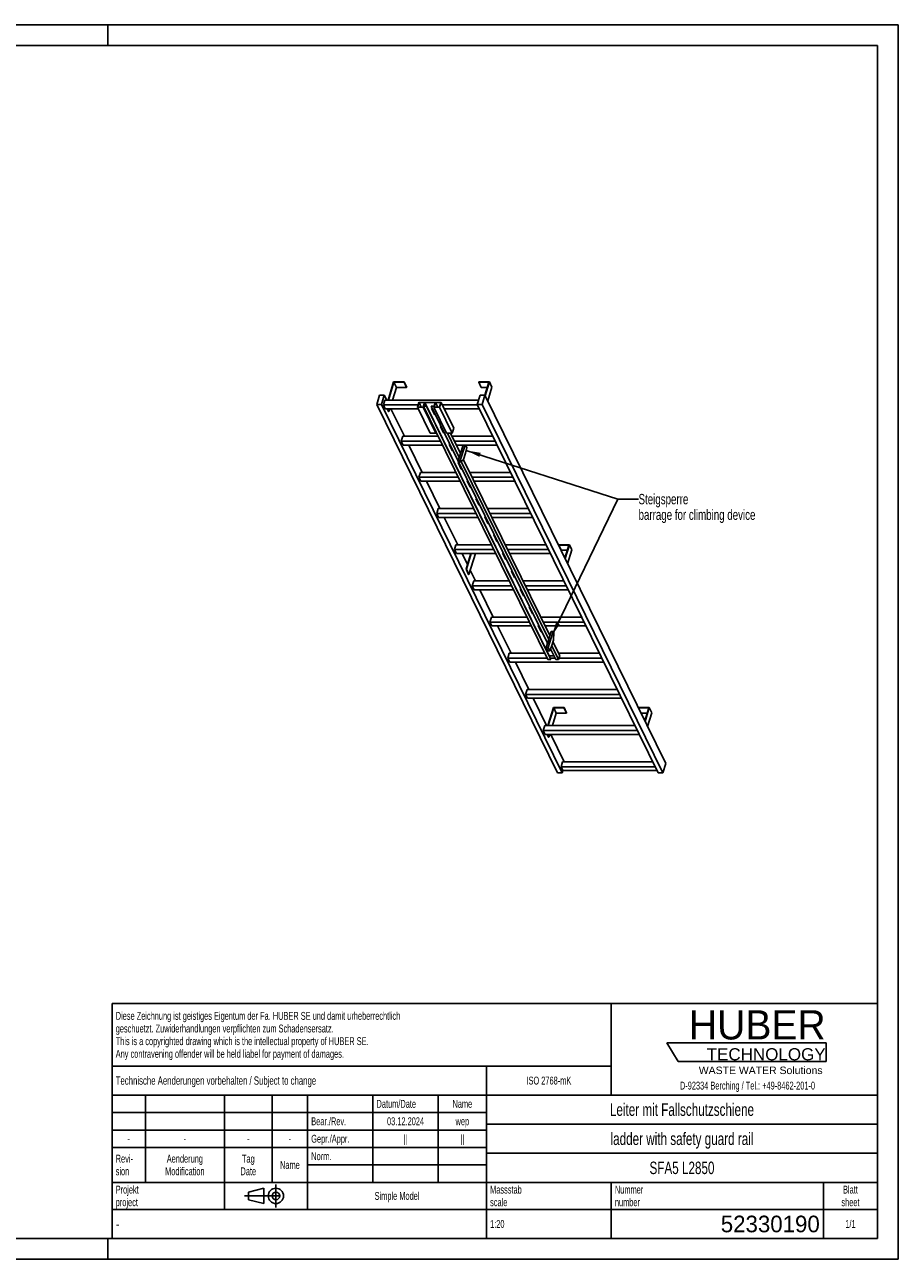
# Model space of a CAD drawing. Header units: millimetres. Extents: x 0 to 8400, y 0 to 5940.
# Tile 2 of 2: x 4200 to 8400, y 0 to 5940. Entities that reach past the tile are written whole.
import ezdxf

# ---------------------------------------------------------------- set-up
doc = ezdxf.new("R2010")
doc.units = ezdxf.units.MM
doc.header["$LTSCALE"] = 462
doc.linetypes.add('CENTER', pattern=[0.6, 0.375, -0.075, 0.075, -0.075])
doc.layers.get('0').update_dxf_attribs({"linetype": 'CONTINUOUS'})
doc.layers.add('053_NOTES', color=7, linetype='CONTINUOUS')
doc.layers.add('HUBER_Logo_BL1', color=7, linetype='CONTINUOUS')
doc.styles.get("Standard").update_dxf_attribs({"font": 'txt', "width": 0.7})
doc.styles.add('TEXTSTYLE_2', font='txt')
doc.styles.add('TEXTSTYLE_3', font='arial.ttf')
doc.styles.add('TEXTSTYLE_4', font='txt', dxfattribs={"width": 0.8})
doc.styles.add('TEXTSTYLE_5', font='txt')
doc.dimstyles.get("Standard").update_dxf_attribs({"dimtxt": 50, "dimasz": 70, "dimexe": 2, "dimexo": 1, "dimtad": 1, "dimtxsty": 'Standard', "dimblk": '_FILLED', "dimblk1": '_FILLED', "dimblk2": '_FILLED', "dimcen": 0.09, "dimazin": 2, "dimtol": 1, "dimtp": 0.01, "dimtm": 0.01, "dimtfac": 1, "dimtofl": 0, "dimtmove": 0, "dimatfit": 3, "dimldrblk": '_FILLED', "dimfxl": 1, "dimtolj": 1, "dimarcsym": 0})

# ---------------------------------------------------------------- blocks, each defined once
blk = doc.blocks.new('HUBER_LOGO_BL1', base_point=(7675, 1007.5))
at = {"layer": 'HUBER_Logo_BL1', "color": 5, "linetype": 'Continuous'}
for p, q in [((8052.9, 1042), (7287.9, 1042)), ((7287.9, 1042), (7341.9, 952)), ((8052.9, 1042), (8052.9, 952)), ((7341.9, 952), (8052.9, 952))]:
    blk.add_line(p, q, dxfattribs=at)
at = {"layer": 'HUBER_Logo_BL1', "color": 2, "linetype": 'Continuous', "attachment_point": 3, "line_spacing_factor": 0.78}
for s, insert, char_height, width, style in [('HUBER\\P\\fArial;\\H58.5;TECHNOLOGY ', (8050.7, 1198.2), 140.4, 775.343, 'TEXTSTYLE_2'), ('WASTE WATER Solutions', (8036, 927.2), 36, 594.067, 'TEXTSTYLE_3')]:
    blk.add_mtext(s, dxfattribs=dict(at, insert=insert, char_height=char_height, width=width, style=style))
at = {"layer": 'HUBER_Logo_BL1', "color": 2, "linetype": 'Continuous', "insert": (7675, 854.8), "char_height": 38, "width": 1621.786, "attachment_point": 2, "line_spacing_factor": 0.96}
blk.add_mtext('D-92334 Berching / Tel.: +49-8462-201-0', dxfattribs=at)
blk = doc.blocks.new('PROJEKTIONSMETHODE_1_BL2', base_point=(5360, 305))
at = {"color": 2, "linetype": 'CENTER'}
for p, q in [((5407.7, 360), (5407.7, 250)), ((5257.3, 305), (5462.7, 305))]:
    blk.add_line(p, q, dxfattribs=at)
at = {"color": 2, "linetype": 'Continuous'}
for p, q in [((5275.7, 323.3), (5349, 341.7)), ((5275.7, 286.7), (5275.7, 323.3)), ((5349, 268.3), (5349, 341.7)), ((5275.7, 286.7), (5349, 268.3))]:
    blk.add_line(p, q, dxfattribs=at)
for radius in [36.7, 18.3]:
    blk.add_circle((5407.7, 305), radius, dxfattribs=at)
blk = doc.blocks.new('*T12')
at = {"color": 3, "linetype": 'Continuous'}
for p, q in [((0, 0), (3680, 0)), ((0, 0), (0, -1130)), ((2400, 0), (2400, -440)), ((3680, 0), (3680, -1130)), ((0, -300), (2400, -300)), ((1800, -300), (1800, -1130)), ((0, -440), (3680, -440)), ((160, -440), (160, -860)), ((540, -440), (540, -990)), ((770, -440), (770, -860)), ((940, -440), (940, -990)), ((1254, -440), (1254, -860)), ((1568, -440), (1568, -860)), ((0, -524), (1800, -524)), ((1800, -580), (3680, -580)), ((0, -608), (1800, -608)), ((0, -692), (1800, -692)), ((1800, -720), (3680, -720)), ((940, -776), (1800, -776)), ((0, -860), (3680, -860)), ((2400, -860), (2400, -1130)), ((3420, -860), (3420, -1130)), ((0, -990), (3680, -990)), ((0, -1130), (3680, -1130))]:
    blk.add_line(p, q, dxfattribs=at)
at = {"color": 2, "linetype": 'Continuous', "line_spacing_factor": 0.96}
for s, insert, char_height, width, attachment_point in [('Diese Zeichnung ist geistiges Eigentum der Fa. HUBER SE und damit urheberrechtlich \\Pgeschuetzt. Zuwiderhandlungen verpflichten zum Schadensersatz.\\PThis is a copyrighted drawing which is the intellectual property of HUBER SE.\\PAny contravening offender will be held liabel for payment of damages.', (17.5, -39.8), 38, 4429.714, 1), ('Technische Aenderungen vorbehalten / Subject to change', (17.5, -350), 40, 3049.524, 1), ('ISO 2768-mK', (2100, -351), 38, 665.905, 2), ('Datum/Date', (1271.5, -463), 38, 584.476, 1), ('Name', (1684, -463), 38, 253.333, 2), ('Leiter mit Fallschutzschiene', (2740, -480), 60, 2260, 2), ('Bear./Rev.', (957.5, -547), 38, 544.667, 1), ('03.12.2024', (1411, -547), 38, 557.333, 2), ('wep', (1684, -547), 38, 199.048, 2), ('-', (80, -631), 38, 68.762, 2), ('-', (350, -631), 38, 68.762, 2), ('-', (655, -631), 38, 68.762, 2), ('-', (855, -631), 38, 68.762, 2), ('Gepr./Appr.', (957.5, -631), 38, 598.952, 1), ('||', (1411, -631), 38, 101.333, 2), ('||', (1684, -631), 38, 101.333, 2), ('ladder with safety guard rail', (2740, -620), 60, 2391.429, 2), ('Revi-\\Psion', (17.5, -726.6), 38, 276.857, 1), ('Aenderung\\PModification', (350, -726.6), 38, 606.19, 2), ('Tag\\PDate', (655, -726.6), 38, 235.238, 2), ('Name', (855, -757), 38, 253.333, 2), ('Norm. ', (957.5, -715), 38, 351.048, 1), ('SFA5 L2850', (2740, -760), 60, 931.429, 2), ('Projekt\\Pproject', (17.5, -875.6), 38, 367.333, 1), ('Massstab\\Pscale', (1817.5, -875.6), 38, 448.762, 1), ('Nummer\\Pnumber', (2417.5, -875.6), 38, 372.762, 1), ('Blatt\\Psheet', (3550, -875.6), 38, 275.048, 2), ('Simple Model', (1370, -906), 38, 656.857, 2), ('1:20', (1817.5, -1041), 38, 204.476, 1), ('1/1', (3550, -1041), 38, 159.238, 2)]:
    blk.add_mtext(s, dxfattribs=dict(at, insert=insert, char_height=char_height, width=width, attachment_point=attachment_point))
for s, insert, char_height, width, attachment_point, style in [('-', (17.5, -1035), 50, 36.667, 1, 'TEXTSTYLE_4'), ('52330190', (3402.5, -1020), 80, 1093.333, 3, 'TEXTSTYLE_5')]:
    blk.add_mtext(s, dxfattribs=dict(at, insert=insert, char_height=char_height, width=width, attachment_point=attachment_point, style=style))
blk = doc.blocks.new('_FILLED')
at = {"color": 0, "linetype": 'ByBlock'}
blk.add_solid([(0, 0), (-1, 0.143), (-1, -0.143)], dxfattribs=at)

msp = doc.modelspace()

# ---------------------------------------------------------------- linework, layer by layer
at = {"color": 7, "linetype": 'Continuous'}
for p, q in [((0, 5940), (8400, 5940)), ((8400, 0), (8400, 5940)), ((5973.638, 4221.059), (5946.722, 4133.958)), ((5948.564, 4133.958), (5974.996, 4219.493)), ((6024.297, 4221.059), (5973.638, 4221.059)), ((5974.996, 4219.493), (5987.198, 4194.628)), ((5974.996, 4219.493), (6023.813, 4219.493)), ((6023.813, 4219.493), (6024.297, 4221.059)), ((6023.813, 4219.493), (6036.014, 4194.628)), ((6024.297, 4221.059), (6036.498, 4196.195)), ((6383.51, 4221.059), (6383.026, 4219.493)), ((6383.026, 4219.493), (6395.228, 4194.628)), ((6383.026, 4219.493), (6431.843, 4219.493)), ((6434.169, 4221.059), (6383.51, 4221.059)), ((6431.843, 4219.493), (6412.521, 4156.969)), ((6413.655, 4154.677), (6434.169, 4221.059)), ((6434.169, 4221.059), (6446.37, 4196.195)), ((5987.198, 4194.628), (5968.45, 4133.958)), ((5987.198, 4194.628), (6036.014, 4194.628)), ((6036.014, 4194.628), (6036.498, 4196.195)), ((6395.228, 4194.628), (6424.159, 4194.628)), ((6425.857, 4129.813), (6446.37, 4196.195)), ((5905.949, 4156.966), (5892.151, 4112.316)), ((6761.52, 2340.728), (5892.151, 4112.316)), ((5892.151, 4112.316), (5915.177, 4112.316)), ((5928.975, 4156.966), (5905.949, 4156.966)), ((5915.177, 4112.316), (5928.975, 4156.966)), ((6784.547, 2340.728), (5915.177, 4112.316)), ((5931.808, 4133.958), (5924.546, 4110.459)), ((5933.697, 4091.81), (5924.546, 4110.459)), ((6091.447, 4110.459), (5924.546, 4110.459)), ((5940.265, 4133.958), (5928.975, 4156.966)), ((6382.396, 4133.958), (5931.808, 4133.958)), ((6095.265, 4122.813), (6088.003, 4099.313)), ((6088.003, 4099.313), (6149.011, 3974.991)), ((6115.635, 4099.313), (6088.003, 4099.313)), ((6095.944, 4122.029), (6089.166, 4100.096)), ((6089.166, 4100.096), (6114.956, 4100.096)), ((6095.265, 4122.813), (6202.108, 4122.813)), ((6095.944, 4122.029), (6106.707, 4100.096)), ((6121.733, 4122.029), (6095.944, 4122.029)), ((6114.956, 4100.096), (6121.733, 4122.029)), ((6117.111, 4104.091), (6115.635, 4099.313)), ((6176.643, 3974.991), (6115.635, 4099.313)), ((6117.111, 4104.091), (6178.12, 3979.769)), ((6130.927, 4104.091), (6117.111, 4104.091)), ((6123.6, 4122.108), (6118.274, 4104.874)), ((6118.274, 4104.874), (6131.169, 4104.874)), ((6123.6, 4122.108), (6721.482, 2903.752)), ((6173.337, 4122.108), (6123.6, 4122.108)), ((6131.169, 4104.874), (6130.927, 4104.091)), ((6728.809, 2885.735), (6130.927, 4104.091)), ((6131.169, 4104.874), (6729.051, 2886.519)), ((6154.875, 4104.091), (6155.117, 4104.874)), ((6713.953, 2964.81), (6154.875, 4104.091)), ((6168.691, 4104.091), (6154.875, 4104.091)), ((6155.117, 4104.874), (6168.012, 4104.874)), ((6168.691, 4104.091), (6167.214, 4099.313)), ((6167.214, 4099.313), (6228.222, 3974.991)), ((6194.846, 4099.313), (6167.214, 4099.313)), ((6168.012, 4104.874), (6173.337, 4122.108)), ((6175.155, 4122.029), (6168.377, 4100.096)), ((6168.377, 4100.096), (6194.167, 4100.096)), ((6175.155, 4122.029), (6185.918, 4100.096)), ((6200.945, 4122.029), (6175.155, 4122.029)), ((6194.167, 4100.096), (6200.945, 4122.029)), ((6202.108, 4122.813), (6194.846, 4099.313)), ((6255.854, 3974.991), (6194.846, 4099.313)), ((6263.116, 3998.491), (6202.108, 4122.813)), ((6376.619, 4110.459), (6208.17, 4110.459)), ((6389.506, 4156.966), (6375.708, 4112.316)), ((7245.077, 2340.728), (6375.708, 4112.316)), ((6375.708, 4112.316), (6398.734, 4112.316)), ((6412.532, 4156.966), (6389.506, 4156.966)), ((6398.734, 4112.316), (6412.532, 4156.966)), ((7268.104, 2340.728), (6398.734, 4112.316)), ((7281.901, 2385.377), (6412.532, 4156.966)), ((5933.697, 4091.81), (6091.684, 4091.81)), ((5949.53, 4078.696), (5943.094, 4091.81)), ((5944.936, 4091.81), (5951.372, 4078.696)), ((5949.53, 4078.696), (5951.372, 4078.696)), ((5955.425, 4091.81), (5951.372, 4078.696)), ((6025.677, 3959.908), (5960.949, 4091.81)), ((6159.76, 4094.135), (6155.748, 4094.135)), ((6155.748, 4094.135), (6171, 4063.055)), ((6156.312, 4094.135), (6171.218, 4063.76)), ((6157.453, 4091.81), (6160.901, 4091.81)), ((6171, 4063.055), (6171.218, 4063.76)), ((6171, 4063.055), (6175.012, 4063.055)), ((6171.218, 4063.76), (6174.667, 4063.76)), ((6217.321, 4091.81), (6385.771, 4091.81)), ((6202.466, 4007.11), (6198.454, 4007.11)), ((6198.454, 4007.11), (6213.706, 3976.029)), ((6199.018, 4007.11), (6213.924, 3976.734)), ((6263.116, 3998.491), (6255.854, 3974.991)), ((6017.22, 3959.908), (6009.958, 3936.408)), ((6019.109, 3917.76), (6009.958, 3936.408)), ((6199.398, 3936.408), (6009.958, 3936.408)), ((6187.866, 3959.908), (6017.22, 3959.908)), ((6149.011, 3974.991), (6176.643, 3974.991)), ((6178.12, 3979.769), (6176.643, 3974.991)), ((6178.12, 3979.769), (6714.993, 2885.735)), ((6213.706, 3976.029), (6213.924, 3976.734)), ((6213.706, 3976.029), (6217.718, 3976.029)), ((6213.924, 3976.734), (6217.372, 3976.734)), ((6228.222, 3974.991), (6255.854, 3974.991)), ((6289.335, 3858.244), (6232.044, 3974.991)), ((6295.12, 3876.966), (6247.016, 3974.991)), ((6450.499, 3959.908), (6254.418, 3959.908)), ((6462.031, 3936.408), (6265.95, 3936.408)), ((6019.109, 3917.76), (6208.549, 3917.76)), ((6111.089, 3785.857), (6046.36, 3917.76)), ((6245.172, 3920.084), (6241.16, 3920.084)), ((6241.16, 3920.084), (6256.412, 3889.004)), ((6241.723, 3920.084), (6256.63, 3889.709)), ((6242.864, 3917.76), (6246.313, 3917.76)), ((6256.412, 3889.004), (6256.63, 3889.709)), ((6256.412, 3889.004), (6260.424, 3889.004)), ((6256.63, 3889.709), (6260.078, 3889.709)), ((6275.101, 3917.76), (6471.182, 3917.76)), ((6295.12, 3876.966), (6289.335, 3858.244)), ((6316.937, 3917.76), (6293.68, 3842.499)), ((6307.726, 3917.76), (6295.12, 3876.966)), ((6310.093, 3847.351), (6319.776, 3878.684)), ((6325.512, 3905.292), (6319.394, 3917.76)), ((6319.776, 3878.684), (6325.512, 3905.292)), ((6287.878, 3833.059), (6283.865, 3833.059)), ((6283.865, 3833.059), (6299.118, 3801.978)), ((6284.429, 3833.059), (6299.335, 3802.683)), ((6289.335, 3858.244), (6284.469, 3842.499)), ((6284.469, 3842.499), (6287.52, 3836.283)), ((6284.469, 3842.499), (6293.68, 3842.499)), ((6287.52, 3836.283), (6296.73, 3836.283)), ((6293.68, 3842.499), (6296.73, 3836.283)), ((6296.73, 3836.283), (6310.093, 3847.351)), ((6299.118, 3801.978), (6299.335, 3802.683)), ((6299.118, 3801.978), (6303.13, 3801.978)), ((6719.291, 2982.085), (6299.134, 3838.275)), ((6299.335, 3802.683), (6302.784, 3802.683)), ((6725.077, 3000.807), (6309.78, 3847.092)), ((6102.632, 3785.857), (6095.37, 3762.357)), ((6104.521, 3743.709), (6095.37, 3762.357)), ((6284.81, 3762.357), (6095.37, 3762.357)), ((6273.278, 3785.857), (6102.632, 3785.857)), ((6104.521, 3743.709), (6293.961, 3743.709)), ((6196.501, 3611.806), (6131.772, 3743.709)), ((6330.584, 3746.033), (6326.571, 3746.033)), ((6326.571, 3746.033), (6341.823, 3714.953)), ((6327.135, 3746.033), (6342.041, 3715.658)), ((6328.276, 3743.709), (6331.725, 3743.709)), ((6535.911, 3785.857), (6339.83, 3785.857)), ((6547.443, 3762.357), (6351.362, 3762.357)), ((6360.513, 3743.709), (6556.594, 3743.709)), ((6341.823, 3714.953), (6342.041, 3715.658)), ((6341.823, 3714.953), (6345.836, 3714.953)), ((6342.041, 3715.658), (6345.49, 3715.658)), ((6373.29, 3659.008), (6369.277, 3659.008)), ((6369.277, 3659.008), (6384.529, 3627.928)), ((6369.841, 3659.008), (6384.747, 3628.633)), ((6384.529, 3627.928), (6384.747, 3628.633)), ((6384.529, 3627.928), (6388.542, 3627.928)), ((6384.747, 3628.633), (6388.196, 3628.633)), ((6188.043, 3611.806), (6180.781, 3588.306)), ((6189.933, 3569.658), (6180.781, 3588.306)), ((6370.222, 3588.306), (6180.781, 3588.306)), ((6358.69, 3611.806), (6188.043, 3611.806)), ((6189.933, 3569.658), (6379.373, 3569.658)), ((6281.912, 3437.755), (6217.184, 3569.658)), ((6415.996, 3571.983), (6411.983, 3571.983)), ((6411.983, 3571.983), (6427.235, 3540.902)), ((6412.547, 3571.983), (6427.453, 3541.607)), ((6413.688, 3569.658), (6417.136, 3569.658)), ((6621.322, 3611.806), (6425.242, 3611.806)), ((6632.854, 3588.306), (6436.774, 3588.306)), ((6445.925, 3569.658), (6642.006, 3569.658)), ((6427.235, 3540.902), (6427.453, 3541.607)), ((6427.235, 3540.902), (6431.248, 3540.902)), ((6427.453, 3541.607), (6430.902, 3541.607)), ((6458.701, 3484.957), (6454.689, 3484.957)), ((6454.689, 3484.957), (6469.941, 3453.877)), ((6455.253, 3484.957), (6470.159, 3454.582)), ((6469.941, 3453.877), (6470.159, 3454.582)), ((6469.941, 3453.877), (6473.953, 3453.877)), ((6470.159, 3454.582), (6473.608, 3454.582)), ((6273.455, 3437.755), (6266.193, 3414.255)), ((6275.344, 3395.607), (6266.193, 3414.255)), ((6455.633, 3414.255), (6266.193, 3414.255)), ((6444.101, 3437.755), (6273.455, 3437.755)), ((6275.344, 3395.607), (6464.785, 3395.607)), ((6328.58, 3342.657), (6302.596, 3395.607)), ((6323.523, 3320.332), (6346.785, 3395.607)), ((6344.943, 3395.607), (6328.58, 3342.657)), ((6335.725, 3295.467), (6366.67, 3395.607)), ((6357.991, 3437.831), (6357.968, 3437.755)), ((6408.649, 3437.831), (6357.991, 3437.831)), ((6408.626, 3437.755), (6408.649, 3437.831)), ((6408.686, 3437.755), (6408.649, 3437.831)), ((6501.407, 3397.932), (6497.395, 3397.932)), ((6497.395, 3397.932), (6512.647, 3366.851)), ((6497.959, 3397.932), (6512.865, 3367.556)), ((6499.099, 3395.607), (6502.548, 3395.607)), ((6706.734, 3437.755), (6510.653, 3437.755)), ((6718.266, 3414.255), (6522.185, 3414.255)), ((6531.337, 3395.607), (6727.417, 3395.607)), ((6767.863, 3437.831), (6767.379, 3436.264)), ((6779.581, 3411.4), (6767.379, 3436.264)), ((6767.379, 3436.264), (6816.195, 3436.264)), ((6818.522, 3437.831), (6767.863, 3437.831)), ((6779.581, 3411.4), (6808.512, 3411.4)), ((6816.195, 3436.264), (6796.878, 3373.752)), ((6798.008, 3371.449), (6818.522, 3437.831)), ((6810.21, 3346.584), (6830.723, 3412.966)), ((6830.723, 3412.966), (6818.522, 3437.831)), ((6328.58, 3342.657), (6321.681, 3320.332)), ((6512.647, 3366.851), (6512.865, 3367.556)), ((6512.647, 3366.851), (6516.659, 3366.851)), ((6512.865, 3367.556), (6516.313, 3367.556)), ((6333.883, 3295.467), (6321.681, 3320.332)), ((6321.681, 3320.332), (6323.523, 3320.332)), ((6335.725, 3295.467), (6323.523, 3320.332)), ((6333.883, 3295.467), (6335.725, 3295.467)), ((6367.324, 3263.705), (6341.912, 3315.489)), ((6544.113, 3310.907), (6540.101, 3310.907)), ((6540.101, 3310.907), (6555.353, 3279.826)), ((6540.664, 3310.907), (6555.571, 3280.531)), ((6555.353, 3279.826), (6555.571, 3280.531)), ((6555.353, 3279.826), (6559.365, 3279.826)), ((6555.571, 3280.531), (6559.019, 3280.531)), ((6358.867, 3263.705), (6351.605, 3240.205)), ((6360.756, 3221.556), (6351.605, 3240.205)), ((6541.045, 3240.205), (6351.605, 3240.205)), ((6529.513, 3263.705), (6358.867, 3263.705)), ((6360.756, 3221.556), (6550.196, 3221.556)), ((6452.736, 3089.654), (6388.007, 3221.556)), ((6586.819, 3223.881), (6582.807, 3223.881)), ((6582.807, 3223.881), (6598.059, 3192.801)), ((6583.37, 3223.881), (6598.276, 3193.506)), ((6584.511, 3221.556), (6587.96, 3221.556)), ((6792.146, 3263.705), (6596.065, 3263.705)), ((6803.678, 3240.205), (6607.597, 3240.205)), ((6616.748, 3221.556), (6812.829, 3221.556)), ((6598.059, 3192.801), (6598.276, 3193.506)), ((6598.059, 3192.801), (6602.071, 3192.801)), ((6598.276, 3193.506), (6601.725, 3193.506)), ((6444.278, 3089.654), (6437.016, 3066.154)), ((6614.925, 3089.654), (6444.278, 3089.654)), ((6629.525, 3136.856), (6625.512, 3136.856)), ((6625.512, 3136.856), (6640.764, 3105.775)), ((6626.076, 3136.856), (6640.982, 3106.48)), ((6640.764, 3105.775), (6640.982, 3106.48)), ((6640.764, 3105.775), (6644.777, 3105.775)), ((6640.982, 3106.48), (6644.431, 3106.48)), ((6877.558, 3089.654), (6681.477, 3089.654)), ((6446.168, 3047.506), (6437.016, 3066.154)), ((6626.457, 3066.154), (6437.016, 3066.154)), ((6446.168, 3047.506), (6635.608, 3047.506)), ((6538.147, 2915.603), (6473.419, 3047.506)), ((6672.231, 3049.83), (6668.218, 3049.83)), ((6668.218, 3049.83), (6683.47, 3018.75)), ((6668.782, 3049.83), (6683.688, 3019.455)), ((6669.923, 3047.506), (6673.372, 3047.506)), ((6889.09, 3066.154), (6693.009, 3066.154)), ((6702.16, 3047.506), (6898.241, 3047.506)), ((6683.47, 3018.75), (6683.688, 3019.455)), ((6683.47, 3018.75), (6687.483, 3018.75)), ((6683.688, 3019.455), (6687.137, 3019.455)), ((6719.291, 2982.085), (6707.188, 2942.919)), ((6740.605, 3021.251), (6716.398, 2942.919)), ((6725.077, 3000.807), (6719.291, 2982.085)), ((6731.395, 3021.251), (6725.077, 3000.807)), ((6731.395, 3021.251), (6740.605, 3021.251)), ((6732.812, 2947.77), (6742.494, 2979.103)), ((6772.358, 2904.457), (6739.879, 2970.641)), ((6743.656, 3015.035), (6740.605, 3021.251)), ((6742.494, 2979.103), (6743.656, 3015.035)), ((6529.69, 2915.603), (6522.428, 2892.103)), ((6700.336, 2915.603), (6529.69, 2915.603)), ((6707.188, 2942.919), (6714.814, 2927.378)), ((6707.188, 2942.919), (6716.398, 2942.919)), ((6713.333, 2962.805), (6710.924, 2962.805)), ((6710.924, 2962.805), (6712.402, 2959.793)), ((6711.488, 2962.805), (6712.62, 2960.498)), ((6714.814, 2927.378), (6724.025, 2927.378)), ((6716.398, 2942.919), (6724.025, 2927.378)), ((6724.025, 2927.378), (6732.812, 2947.77)), ((6726.028, 2932.027), (6726.176, 2931.724)), ((6726.176, 2931.724), (6726.394, 2932.429)), ((6726.176, 2931.724), (6730.189, 2931.724)), ((6726.291, 2932.639), (6726.394, 2932.429)), ((6726.394, 2932.429), (6729.843, 2932.429)), ((6752.757, 2885.735), (6727.904, 2936.381)), ((6766.573, 2885.735), (6734.094, 2951.92)), ((6962.969, 2915.603), (6766.888, 2915.603)), ((6531.579, 2873.455), (6522.428, 2892.103)), ((6711.868, 2892.103), (6522.428, 2892.103)), ((6531.579, 2873.455), (6983.653, 2873.455)), ((6623.559, 2741.552), (6558.831, 2873.455)), ((6714.993, 2885.735), (6728.809, 2885.735)), ((6721.482, 2903.752), (6721.139, 2902.642)), ((6743.916, 2903.752), (6721.482, 2903.752)), ((6749.632, 2892.103), (6726.311, 2892.103)), ((6728.809, 2885.735), (6729.051, 2886.519)), ((6752.757, 2885.735), (6766.573, 2885.735)), ((6772.358, 2904.457), (6766.573, 2885.735)), ((6974.501, 2892.103), (6768.54, 2892.103)), ((6615.102, 2741.552), (6607.84, 2718.052)), ((7048.381, 2741.552), (6615.102, 2741.552)), ((6616.991, 2699.404), (6607.84, 2718.052)), ((7059.913, 2718.052), (6607.84, 2718.052)), ((6616.991, 2699.404), (7069.064, 2699.404)), ((6708.971, 2567.501), (6644.242, 2699.404)), ((6742.344, 2654.602), (6715.428, 2567.501)), ((6717.27, 2567.501), (6743.702, 2653.036)), ((6755.903, 2628.171), (6737.155, 2567.501)), ((6793.002, 2654.602), (6742.344, 2654.602)), ((6755.903, 2628.171), (6743.702, 2653.036)), ((6743.702, 2653.036), (6792.518, 2653.036)), ((6804.72, 2628.171), (6755.903, 2628.171)), ((6792.518, 2653.036), (6793.002, 2654.602)), ((6804.72, 2628.171), (6792.518, 2653.036)), ((6805.204, 2629.738), (6793.002, 2654.602)), ((6805.204, 2629.738), (6804.72, 2628.171)), ((7152.216, 2654.602), (7151.732, 2653.036)), ((7163.933, 2628.171), (7151.732, 2653.036)), ((7151.732, 2653.036), (7200.548, 2653.036)), ((7202.874, 2654.602), (7152.216, 2654.602)), ((7192.864, 2628.171), (7163.933, 2628.171)), ((7200.548, 2653.036), (7181.23, 2590.523)), ((7182.361, 2588.22), (7202.874, 2654.602)), ((7215.076, 2629.738), (7194.562, 2563.356)), ((7215.076, 2629.738), (7202.874, 2654.602)), ((6700.514, 2567.501), (6693.252, 2544.002)), ((7133.793, 2567.501), (6700.514, 2567.501)), ((6702.403, 2525.353), (6693.252, 2544.002)), ((7145.325, 2544.002), (6693.252, 2544.002)), ((6702.403, 2525.353), (7154.476, 2525.353)), ((6718.236, 2512.239), (6711.8, 2525.353)), ((6720.078, 2512.239), (6713.642, 2525.353)), ((6720.078, 2512.239), (6718.236, 2512.239)), ((6724.13, 2525.353), (6720.078, 2512.239)), ((6794.383, 2393.451), (6729.654, 2525.353)), ((6785.925, 2393.451), (6778.663, 2369.951)), ((7219.204, 2393.451), (6785.925, 2393.451)), ((7268.104, 2340.728), (7281.901, 2385.377)), ((6761.52, 2340.728), (6784.547, 2340.728)), ((6787.815, 2351.302), (6778.663, 2369.951)), ((7230.737, 2369.951), (6778.663, 2369.951)), ((6784.547, 2340.728), (6787.815, 2351.302)), ((6787.815, 2351.302), (7239.888, 2351.302)), ((7245.077, 2340.728), (7268.104, 2340.728)), ((0, 0), (8400, 0))]:
    msp.add_line(p, q, dxfattribs=at)
at = {"color": 3, "linetype": 'Continuous'}
for p, q in [((8400, 5940), (0, 5940)), ((4600, 5940), (4600, 5840)), ((8400, 5940), (8400, 0)), ((4600, 0), (4600, 100)), ((8400, 0), (0, 0))]:
    msp.add_line(p, q, dxfattribs=at)
at = {"color": 5, "linetype": 'Continuous'}
for p, q in [((8300, 5840), (100, 5840)), ((8300, 100), (8300, 5840)), ((100, 100), (8300, 100))]:
    msp.add_line(p, q, dxfattribs=at)

# ---------------------------------------------------------------- block references
msp.add_blockref('*T12', (4620, 1230))
at = {"color": 2, "linetype": 'Continuous'}
msp.add_blockref('PROJEKTIONSMETHODE_1_BL2', (5360, 305), dxfattribs=at)
at = {"layer": 'HUBER_Logo_BL1'}
msp.add_blockref('HUBER_LOGO_BL1', (7674.994, 1007.484), dxfattribs=at)

# ---------------------------------------------------------------- texts
at = {"layer": '053_NOTES', "color": 2, "linetype": 'Continuous', "insert": (7151.212, 3682.434), "char_height": 50, "width": 1396.42857, "attachment_point": 1, "line_spacing_factor": 0.9}
msp.add_mtext('Steigsperre\\Pbarrage for climbing device', dxfattribs=at)

# ---------------------------------------------------------------- leaders
at = {"layer": '053_NOTES', "color": 2, "linetype": 'Continuous', "annotation_type": 0, "has_hookline": 1, "hookline_direction": 1, "text_width": 846.929}
for points in [[(6322.623, 3891.891), (7051.212, 3657.434), (7151.212, 3657.434)], [(6733.013, 2996.683), (7051.212, 3657.434), (7151.212, 3657.434)]]:
    msp.add_leader(points, dimstyle='Standard', override={"dimtad": 0}, dxfattribs=at)

doc.saveas('drawing.dxf')
